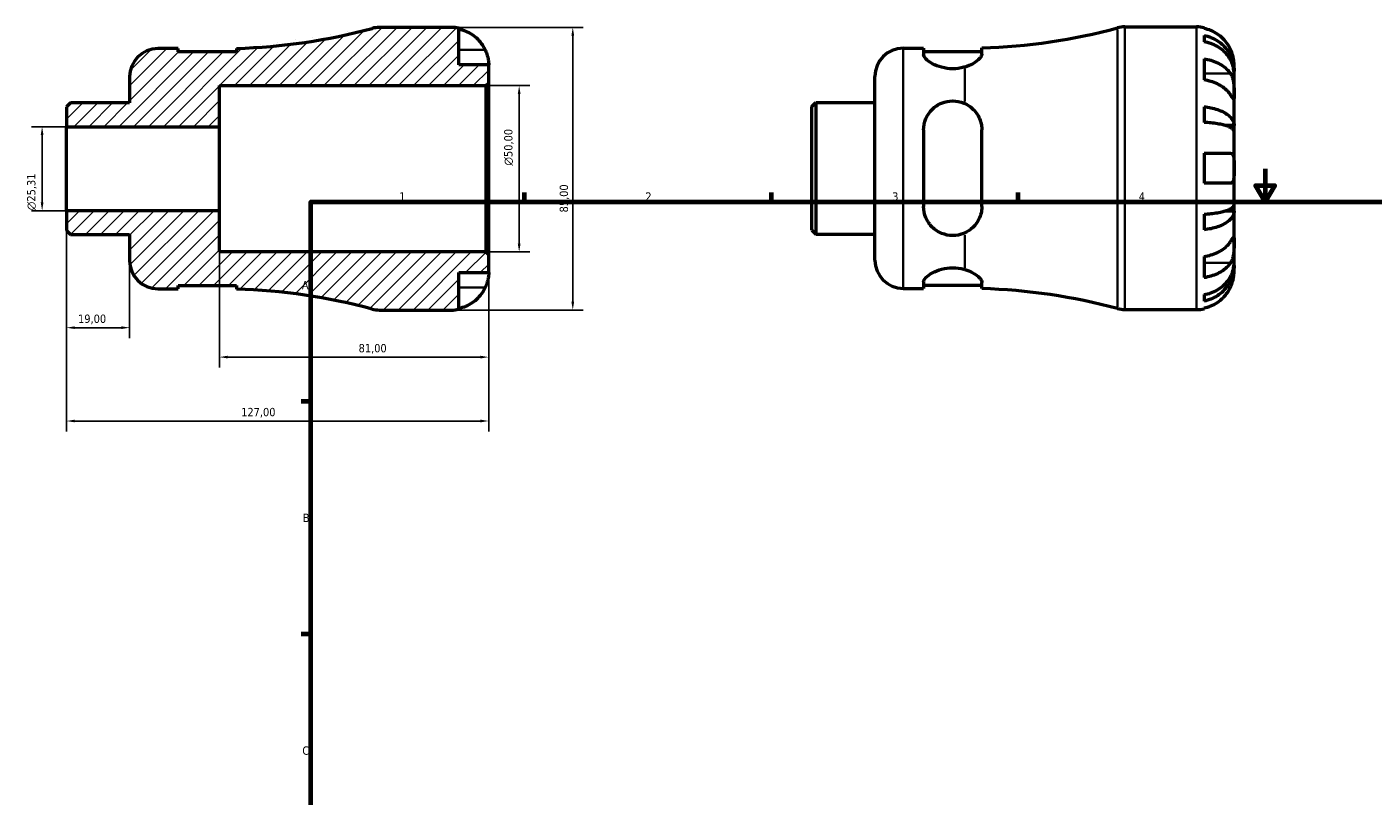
# Model space of a CAD drawing. Header units: millimetres. Extents: x -75 to 675, y 0 to 533.
# Tile 2 of 3: x -75 to 329, y 231 to 463. Entities that reach past the tile are written whole.
import ezdxf

# ---------------------------------------------------------------- set-up
doc = ezdxf.new("R2010")
doc.units = ezdxf.units.MM
for name, color, linetype, lineweight in [('Border (ISO)', 7, 'Continuous', 70), ('Dimension (ISO)', 7, 'Continuous', 25), ('Hatch (ISO)', 7, 'Continuous', 18), ('Visible (ISO)', 7, 'Continuous', 50), ('Visible Narrow (ISO)', 7, 'Continuous', 35)]:
    doc.layers.add(name, color=color, linetype=linetype, lineweight=lineweight)
doc.styles.add('Note Text (ISO)', font='tahoma.ttf')
doc.dimstyles.new('Default (ISO)', dxfattribs={"dimtxt": 2.5, "dimasz": 2.5, "dimexe": 3.175, "dimexo": 0, "dimgap": 0.762, "dimtad": 1, "dimrnd": 1e-08, "dimzin": 0, "dimtxsty": 'Note Text (ISO)', "dimcen": 0.09, "dimdle": 10, "dimclrd": 256, "dimclre": 256, "dimclrt": 232, "dimazin": 0, "dimtfac": 1.40208, "dimtmove": 0, "dimatfit": 3, "dimfxl": 1, "dimtolj": 1, "dimtzin": 0, "dimlwd": -1, "dimlwe": -1, "dimarcsym": 0})

# ---------------------------------------------------------------- blocks, each defined once
blk = doc.blocks.new('Borders Default Border')
at = {"layer": 'Border (ISO)'}
for p, q in [((74.25, 410), (74.25, 412.9)), ((148.5, 410), (148.5, 412.9)), ((222.75, 410), (222.75, 412.9)), ((10, 350), (7.1, 350)), ((10, 280), (7.1, 280))]:
    blk.add_line(p, q, dxfattribs=at)
at = {"layer": 'Border (ISO)', "flags": 128}
for points in [[(297, 420), (297, 410), (294.11, 415), (299.89, 415), (297, 410)], [(10, 10), (10, 410), (584, 410), (584, 10), (10, 10)]]:
    blk.add_lwpolyline(points, dxfattribs=at)
at = {"layer": 'Border (ISO)', "color": 232, "true_color": 0xca0064, "char_height": 2.5, "attachment_point": 7, "style": 'Note Text (ISO)'}
for s, insert in [('1', (36.56, 410.4)), ('2', (110.62, 410.4)), ('3', (184.85, 410.35)), ('4', (259, 410.4)), ('A', (7.29, 383.75)), ('B', (7.59, 313.75)), ('C', (7.43, 243.71))]:
    blk.add_mtext(s, dxfattribs=dict(at, insert=insert))
blk = doc.blocks.new('*D7')
at = {"layer": 'Defpoints', "color": 0, "transparency": 16777216}
for p in [(52.25, 462.5), (52.25, 377.5), (88.78, 377.5)]:
    blk.add_point(p, dxfattribs=at)
at = {"layer": 'Dimension (ISO)', "transparency": 16777216}
for p, q in [((52.25, 462.5), (91.95, 462.5)), ((88.78, 460), (88.78, 380)), ((52.25, 377.5), (91.95, 377.5))]:
    blk.add_line(p, q, dxfattribs=at)
for points in [[(88.36, 460), (89.19, 460), (88.78, 462.5)], [(88.36, 380), (89.19, 380), (88.78, 377.5)]]:
    blk.add_solid(points, dxfattribs=at)
at = {"layer": 'Dimension (ISO)', "color": 232, "true_color": 0xca0064, "transparency": 16777216, "insert": (84.84, 406.86), "char_height": 2.5, "attachment_point": 1, "rotation": 90, "style": 'Note Text (ISO)'}
blk.add_mtext('\\A1;85,00', dxfattribs=at)
blk = doc.blocks.new('*D8')
at = {"layer": 'Defpoints', "color": 0, "transparency": 16777216}
for p in [(62.65, 445), (72.65, 445), (62.65, 395)]:
    blk.add_point(p, dxfattribs=at)
at = {"layer": 'Dimension (ISO)', "transparency": 16777216}
for p, q in [((62.65, 445), (75.82, 445)), ((72.65, 397.5), (72.65, 442.5)), ((62.65, 395), (75.82, 395))]:
    blk.add_line(p, q, dxfattribs=at)
for points in [[(72.23, 442.5), (73.07, 442.5), (72.65, 445)], [(72.23, 397.5), (73.07, 397.5), (72.65, 395)]]:
    blk.add_solid(points, dxfattribs=at)
at = {"layer": 'Dimension (ISO)', "color": 232, "true_color": 0xca0064, "transparency": 16777216, "insert": (68.13, 420.94), "char_height": 2.5, "attachment_point": 1, "rotation": 90, "style": 'Note Text (ISO)'}
blk.add_mtext('\\A1;\\fAIGDT|b0|i0;\\H2.5000;\\ln\\fTahoma|b0|i0;\\H2.5000;50,00', dxfattribs=at)
blk = doc.blocks.new('*D9')
at = {"layer": 'Defpoints', "color": 0, "transparency": 16777216}
for p in [(-63.5, 432.65), (-70.83, 407.35), (-63.5, 407.35)]:
    blk.add_point(p, dxfattribs=at)
at = {"layer": 'Dimension (ISO)', "transparency": 16777216}
for p, q in [((-63.5, 432.65), (-74.01, 432.65)), ((-70.83, 430.15), (-70.83, 409.85)), ((-63.5, 407.35), (-74.01, 407.35))]:
    blk.add_line(p, q, dxfattribs=at)
for points in [[(-71.25, 430.15), (-70.42, 430.15), (-70.83, 432.65)], [(-71.25, 409.85), (-70.42, 409.85), (-70.83, 407.35)]]:
    blk.add_solid(points, dxfattribs=at)
at = {"layer": 'Dimension (ISO)', "color": 232, "true_color": 0xca0064, "transparency": 16777216, "insert": (-75.36, 407.52), "char_height": 2.5, "attachment_point": 1, "rotation": 90, "style": 'Note Text (ISO)'}
blk.add_mtext('\\A1;\\fAIGDT|b0|i0;\\H2.5000;\\ln\\fTahoma|b0|i0;\\H2.5000;25,31', dxfattribs=at)
blk = doc.blocks.new('*D10')
at = {"layer": 'Defpoints', "color": 0, "transparency": 16777216}
for p in [(-63.5, 407.35), (-44.5, 392.38), (-63.5, 372.2)]:
    blk.add_point(p, dxfattribs=at)
at = {"layer": 'Dimension (ISO)', "transparency": 16777216}
for p, q in [((-63.5, 407.35), (-63.5, 369.03)), ((-44.5, 392.38), (-44.5, 369.03)), ((-47, 372.2), (-61, 372.2))]:
    blk.add_line(p, q, dxfattribs=at)
for points in [[(-61, 372.62), (-61, 371.79), (-63.5, 372.2)], [(-47, 372.62), (-47, 371.79), (-44.5, 372.2)]]:
    blk.add_solid(points, dxfattribs=at)
at = {"layer": 'Dimension (ISO)', "color": 232, "true_color": 0xca0064, "transparency": 16777216, "insert": (-60.02, 376.14), "char_height": 2.5, "attachment_point": 1, "style": 'Note Text (ISO)'}
blk.add_mtext('\\A1;19,00', dxfattribs=at)
blk = doc.blocks.new('*D11')
at = {"layer": 'Defpoints', "color": 0, "transparency": 16777216}
for p in [(-17.5, 407.35), (63.5, 394.15), (63.5, 363.35)]:
    blk.add_point(p, dxfattribs=at)
at = {"layer": 'Dimension (ISO)', "transparency": 16777216}
for p, q in [((-17.5, 407.35), (-17.5, 360.18)), ((63.5, 394.15), (63.5, 360.18)), ((-15, 363.35), (61, 363.35))]:
    blk.add_line(p, q, dxfattribs=at)
for points in [[(-15, 363.77), (-15, 362.94), (-17.5, 363.35)], [(61, 363.77), (61, 362.94), (63.5, 363.35)]]:
    blk.add_solid(points, dxfattribs=at)
at = {"layer": 'Dimension (ISO)', "color": 232, "true_color": 0xca0064, "transparency": 16777216, "insert": (24.36, 367.29), "char_height": 2.5, "attachment_point": 1, "style": 'Note Text (ISO)'}
blk.add_mtext('\\A1;81,00', dxfattribs=at)
blk = doc.blocks.new('*D12')
at = {"layer": 'Defpoints', "color": 0, "transparency": 16777216}
for p in [(-63.5, 407.35), (63.5, 394.15), (-63.5, 344.13)]:
    blk.add_point(p, dxfattribs=at)
at = {"layer": 'Dimension (ISO)', "transparency": 16777216}
for p, q in [((-63.5, 407.35), (-63.5, 340.96)), ((63.5, 394.15), (63.5, 340.96)), ((61, 344.13), (-61, 344.13))]:
    blk.add_line(p, q, dxfattribs=at)
for points in [[(-61, 344.55), (-61, 343.72), (-63.5, 344.13)], [(61, 344.55), (61, 343.72), (63.5, 344.13)]]:
    blk.add_solid(points, dxfattribs=at)
at = {"layer": 'Dimension (ISO)', "color": 232, "true_color": 0xca0064, "transparency": 16777216, "insert": (-10.96, 348.07), "char_height": 2.5, "attachment_point": 1, "style": 'Note Text (ISO)'}
blk.add_mtext('\\A1;127,00', dxfattribs=at)

msp = doc.modelspace()

# ---------------------------------------------------------------- hatches: boundary and pattern name
at = {"layer": 'Hatch (ISO)'}
h = msp.add_hatch(dxfattribs=at)
h.set_pattern_fill('ANSI31', color=256, scale=25.4, style=0)
h.set_pattern_definition([(45, (0, 0), (-2.245064, 2.245064), [])])
edge = h.paths.add_edge_path()
edge.add_line((-63.501, 401.392), (-62.314, 400.204))
edge.add_line((-62.314, 400.204), (-44.501, 400.204))
edge.add_line((-44.501, 400.204), (-44.501, 392.375))
edge.add_ellipse((-36.001, 392.375), major_axis=(-8.5, 0), ratio=1, start_angle=0, end_angle=90)
edge.add_line((-36.001, 383.875), (-29.876, 383.875))
edge.add_line((-29.876, 383.875), (-29.876, 384.875))
edge.add_line((-29.876, 384.875), (-12.376, 384.875))
edge.add_line((-12.376, 384.875), (-12.376, 383.8))
edge.add_ellipse((-17.501, 207.58), major_axis=(5.125, 176.22), ratio=1, start_angle=346.57239, end_angle=360, ccw=False)
edge.add_ellipse((30.618, 386), major_axis=(-2.213, -8.207), ratio=1, start_angle=0, end_angle=15.09347)
edge.add_line((30.618, 377.5), (52.249, 377.5))
edge.add_ellipse((52.249, 388.75), major_axis=(0, -11.25), ratio=1, start_angle=0, end_angle=11.53696)
edge.add_line((54.499, 377.727), (54.499, 388.75))
edge.add_line((54.499, 388.75), (63.499, 388.75))
edge.add_line((63.499, 388.75), (63.499, 394.15))
edge.add_line((63.499, 394.15), (62.649, 395))
edge.add_line((62.649, 395), (-17.501, 395))
edge.add_line((-17.501, 395), (-17.501, 407.347))
edge.add_line((-17.501, 407.347), (-63.501, 407.347))
edge.add_line((-63.501, 407.347), (-63.501, 401.392))
edge = h.paths.add_edge_path()
edge.add_line((-62.314, 439.796), (-63.501, 438.608))
edge.add_line((-63.501, 438.608), (-63.501, 432.653))
edge.add_line((-63.501, 432.653), (-17.501, 432.653))
edge.add_line((-17.501, 432.653), (-17.501, 445))
edge.add_line((-17.501, 445), (62.649, 445))
edge.add_line((62.649, 445), (63.499, 445.85))
edge.add_line((63.499, 445.85), (63.499, 451.25))
edge.add_line((63.499, 451.25), (54.499, 451.25))
edge.add_line((54.499, 451.25), (54.499, 462.273))
edge.add_ellipse((52.249, 451.25), major_axis=(2.25, 11.023), ratio=1, start_angle=0, end_angle=11.53696)
edge.add_line((52.249, 462.5), (30.618, 462.5))
edge.add_ellipse((30.618, 454), major_axis=(0, 8.5), ratio=1, start_angle=0, end_angle=15.09347)
edge.add_ellipse((-17.501, 632.42), major_axis=(45.906, -170.213), ratio=1, start_angle=346.57239, end_angle=360, ccw=False)
edge.add_line((-12.376, 456.2), (-12.376, 455.125))
edge.add_line((-12.376, 455.125), (-29.876, 455.125))
edge.add_line((-29.876, 455.125), (-29.876, 456.125))
edge.add_line((-29.876, 456.125), (-36.001, 456.125))
edge.add_ellipse((-36.001, 447.625), major_axis=(0, 8.5), ratio=1, start_angle=0, end_angle=90)
edge.add_line((-44.501, 447.625), (-44.501, 439.796))
edge.add_line((-44.501, 439.796), (-62.314, 439.796))

# ---------------------------------------------------------------- linework, layer by layer
at = {"layer": 'Visible (ISO)'}
for p, q in [((52.249, 462.5), (30.618, 462.5)), ((54.499, 451.25), (54.499, 462.273)), ((254.795, 462.655), (276.425, 462.655)), ((278.675, 462.428), (278.675, 462.187)), ((278.675, 460.111), (278.675, 458.167)), ((-29.876, 456.125), (-36.001, 456.125)), ((-29.876, 455.125), (-29.876, 456.125)), ((-12.376, 455.125), (-29.876, 455.125)), ((-12.376, 456.2), (-12.376, 455.125)), ((188.175, 456.28), (194.3, 456.28)), ((194.3, 456.28), (194.3, 454.401)), ((194.3, 455.28), (211.8, 455.28)), ((211.8, 454.479), (211.8, 456.354)), ((63.499, 451.25), (54.499, 451.25)), ((63.499, 445.85), (63.499, 451.25)), ((278.675, 453.058), (278.675, 446.694)), ((287.675, 449.394), (287.675, 451.405)), ((-44.501, 447.625), (-44.501, 439.796)), ((62.649, 445), (63.499, 445.85)), ((63.499, 394.15), (63.499, 445.85)), ((179.675, 392.53), (179.675, 447.78)), ((287.675, 449.394), (287.64, 449.394)), ((287.675, 448.629), (287.675, 449.394)), ((287.675, 442.252), (287.675, 448.629)), ((-17.501, 432.653), (-17.501, 445)), ((-17.501, 445), (62.649, 445)), ((62.649, 445), (62.649, 395)), ((287.675, 433.032), (287.675, 442.252)), ((-62.314, 439.796), (-63.501, 438.608)), ((-63.501, 438.608), (-63.501, 432.653)), ((-44.501, 439.796), (-62.314, 439.796)), ((160.675, 438.763), (161.863, 439.951)), ((160.675, 401.547), (160.675, 438.763)), ((161.863, 439.951), (179.675, 439.951)), ((161.863, 439.951), (161.863, 400.359)), ((278.675, 438.65), (278.675, 433.955)), ((-63.501, 432.653), (-17.501, 432.653)), ((-63.501, 407.347), (-63.501, 432.653)), ((-17.501, 407.347), (-17.501, 432.653)), ((194.3, 431.655), (194.3, 408.655)), ((211.8, 408.655), (211.8, 431.655)), ((287.675, 433.032), (284.946, 433.032)), ((287.675, 431.184), (287.675, 433.032)), ((287.675, 420.155), (287.675, 431.184)), ((278.675, 424.655), (278.675, 415.655)), ((287.675, 409.126), (287.675, 420.155)), ((287.675, 407.278), (287.675, 409.126)), ((-17.501, 407.347), (-63.501, 407.347)), ((-63.501, 407.347), (-63.501, 401.392)), ((-17.501, 395), (-17.501, 407.347)), ((278.675, 406.354), (278.675, 401.66)), ((287.675, 407.278), (284.946, 407.278)), ((287.675, 398.058), (287.675, 407.278)), ((-63.501, 401.392), (-62.314, 400.204)), ((160.675, 401.547), (161.863, 400.359)), ((-62.314, 400.204), (-44.501, 400.204)), ((-44.501, 400.204), (-44.501, 392.375)), ((161.863, 400.359), (179.675, 400.359)), ((287.675, 391.681), (287.675, 398.058)), ((62.649, 395), (-17.501, 395)), ((63.499, 394.15), (62.649, 395)), ((63.499, 388.75), (63.499, 394.15)), ((278.675, 393.615), (278.675, 387.251)), ((54.499, 377.727), (54.499, 388.75)), ((54.499, 388.75), (63.499, 388.75)), ((287.675, 390.916), (287.64, 390.916)), ((287.675, 390.916), (287.675, 391.681)), ((287.675, 388.905), (287.675, 390.916)), ((-29.876, 383.875), (-29.876, 384.875)), ((-29.876, 384.875), (-12.376, 384.875)), ((-12.376, 384.875), (-12.376, 383.8)), ((194.3, 385.909), (194.3, 384.03)), ((194.3, 385.03), (211.8, 385.03)), ((211.8, 383.955), (211.8, 385.831)), ((-36.001, 383.875), (-29.876, 383.875)), ((188.175, 384.03), (194.3, 384.03)), ((278.675, 382.143), (278.675, 380.198)), ((30.618, 377.5), (52.249, 377.5)), ((254.795, 377.655), (276.425, 377.655)), ((278.675, 378.122), (278.675, 377.882))]:
    msp.add_line(p, q, dxfattribs=at)
for centre, radius, start, end in [((-17.501, 632.42), 176.295, 271.66586, 285.09347), ((30.618, 454), 8.5, 90, 105.09347), ((52.249, 451.25), 11.25, 78.46304, 90), ((206.675, 632.575), 176.295, 271.66586, 285.09347), ((254.795, 454.155), 8.5, 90, 105.09347), ((276.425, 451.405), 11.25, 78.46304, 90), ((-36.001, 447.625), 8.5, 90, 180), ((188.175, 447.78), 8.5, 90, 180), ((-36.001, 392.375), 8.5, 180, 270), ((188.175, 392.53), 8.5, 180, 270), ((-17.501, 207.58), 176.295, 74.90653, 88.33414), ((206.675, 207.735), 176.295, 74.90653, 88.33414), ((30.618, 386), 8.5, 254.90653, 270), ((52.249, 388.75), 11.25, 270, 281.53696), ((254.795, 386.155), 8.5, 254.90653, 270), ((276.425, 388.905), 11.25, 270, 281.53696)]:
    msp.add_arc(centre, radius, start, end, dxfattribs=at)
for points, knots in [([(54.499, 462.033), (55.218, 461.885), (55.921, 461.663), (57.185, 461.138), (57.859, 460.783), (59.117, 459.939), (59.701, 459.45), (60.684, 458.463), (61.173, 457.875), (61.916, 456.759), (62.199, 456.25), (62.432, 455.75)], [0.21343841, 0.21343841, 0.21343841, 0.21343841, 0.41559978, 0.41559978, 0.62400044, 0.62400044, 0.8324011, 0.8324011, 1.04178819, 1.04178819, 1.20124236, 1.20124236, 1.20124236, 1.20124236]), ([(286.608, 455.905), (286.375, 456.405), (286.092, 456.913), (285.35, 458.03), (284.861, 458.618), (283.878, 459.605), (283.294, 460.094), (282.036, 460.938), (281.361, 461.292), (280.098, 461.818), (279.395, 462.04), (278.675, 462.187)], [5.50227189, 5.50227189, 5.50227189, 5.50227189, 5.66172607, 5.66172607, 5.87111315, 5.87111315, 6.07951382, 6.07951382, 6.28791448, 6.28791448, 6.49007585, 6.49007585, 6.49007585, 6.49007585]), ([(278.675, 460.111), (279.396, 459.968), (280.101, 459.753), (281.366, 459.245), (282.04, 458.902), (283.299, 458.087), (283.883, 457.614), (284.865, 456.661), (285.354, 456.092), (286.196, 454.869), (286.55, 454.214), (287.082, 452.966), (287.31, 452.257), (287.606, 450.81), (287.675, 450.071), (287.675, 449.394)], [0.2134337, 0.2134337, 0.2134337, 0.2134337, 0.41601, 0.41601, 0.6243485, 0.6243485, 0.832687, 0.832687, 1.0415719, 1.0415719, 1.2504568, 1.2504568, 1.4601279, 1.4601279, 1.6697991, 1.6697991, 1.6697991, 1.6697991]), ([(287.675, 448.629), (287.675, 449.231), (287.606, 449.889), (287.31, 451.177), (287.082, 451.807), (286.55, 452.918), (286.196, 453.501), (285.354, 454.59), (284.865, 455.096), (283.883, 455.944), (283.299, 456.365), (282.04, 457.091), (281.366, 457.396), (280.101, 457.848), (279.396, 458.04), (278.675, 458.167)], [5.0161165, 5.0161165, 5.0161165, 5.0161165, 5.2257877, 5.2257877, 5.4354588, 5.4354588, 5.6443437, 5.6443437, 5.8532286, 5.8532286, 6.0615671, 6.0615671, 6.2699056, 6.2699056, 6.472482, 6.472482, 6.472482, 6.472482]), ([(62.432, 455.75), (62.504, 455.595), (62.573, 455.439), (62.748, 455.018), (62.848, 454.755), (63.034, 454.203), (63.118, 453.919), (63.292, 453.232), (63.362, 452.853), (63.463, 452.129), (63.483, 451.815), (63.501, 451.368), (63.499, 451.25), (63.499, 451.25)], [-0.71968867, -0.71968867, -0.71968867, -0.71968867, -0.66913349, -0.66913349, -0.58448293, -0.58448293, -0.49008499, -0.49008499, -0.34765985, -0.34765985, -0.17827673, -0.17827673, 0, 0, 0, 0]), ([(206.675, 450.588), (206.576, 450.559), (206.475, 450.531), (205.321, 450.225), (204.159, 450.071), (203.05, 450.071), (201.941, 450.071), (200.779, 450.225), (198.674, 450.783), (197.729, 451.181), (196.172, 452.029), (195.475, 452.547), (194.538, 453.541), (194.3, 454.015), (194.3, 454.401)], [-0.3647938, -0.3647938, -0.3647938, -0.3647938, -0.3327014, -0.3327014, 0, 0, 0, 0.3327014, 0.3327014, 0.6654027, 0.6654027, 1.0288143, 1.0288143, 1.3922259, 1.3922259, 1.3922259, 1.3922259]), ([(211.8, 454.479), (211.8, 454.397), (211.79, 454.312), (211.748, 454.13), (211.714, 454.032), (211.553, 453.674), (211.363, 453.4), (210.638, 452.606), (209.949, 452.068), (208.385, 451.2), (207.577, 450.851), (206.675, 450.588)], [-1.0718094, -1.0718094, -1.0718094, -1.0718094, -0.9947071, -0.9947071, -0.9109853, -0.9109853, -0.6966671, -0.6966671, -0.3076292, -0.3076292, -0.0000672, -0.0000672, -0.0000672, -0.0000672]), ([(287.675, 451.405), (287.675, 451.405), (287.676, 451.459), (287.671, 451.681), (287.666, 451.86), (287.624, 452.404), (287.577, 452.803), (287.424, 453.57), (287.345, 453.896), (287.167, 454.495), (287.078, 454.76), (286.872, 455.307), (286.755, 455.586), (286.621, 455.876), (286.615, 455.891), (286.608, 455.905)], [-3.12621297, -3.12621297, -3.12621297, -3.12621297, -3.00592131, -3.00592131, -2.87295675, -2.87295675, -2.69789372, -2.69789372, -2.58338701, -2.58338701, -2.49547573, -2.49547573, -2.40310236, -2.40310236, -2.39831682, -2.39831682, -2.39831682, -2.39831682]), ([(278.675, 453.058), (279.395, 452.954), (280.098, 452.797), (281.361, 452.426), (282.036, 452.175), (283.294, 451.578), (283.878, 451.232), (284.861, 450.535), (285.35, 450.118), (286.092, 449.329), (286.375, 448.97), (286.608, 448.616)], [0.21343841, 0.21343841, 0.21343841, 0.21343841, 0.41559978, 0.41559978, 0.62400044, 0.62400044, 0.8324011, 0.8324011, 1.04178819, 1.04178819, 1.20124236, 1.20124236, 1.20124236, 1.20124236]), ([(286.608, 442.252), (286.375, 442.606), (286.092, 442.965), (285.35, 443.754), (284.861, 444.171), (283.878, 444.868), (283.294, 445.214), (282.036, 445.811), (281.361, 446.062), (280.098, 446.433), (279.395, 446.59), (278.675, 446.694)], [5.50227189, 5.50227189, 5.50227189, 5.50227189, 5.66172607, 5.66172607, 5.87111315, 5.87111315, 6.07951382, 6.07951382, 6.28791448, 6.28791448, 6.49007585, 6.49007585, 6.49007585, 6.49007585]), ([(286.608, 448.616), (286.667, 448.527), (286.724, 448.433), (286.9, 448.116), (287.01, 447.876), (287.209, 447.342), (287.296, 447.048), (287.47, 446.301), (287.539, 445.841), (287.639, 444.809), (287.66, 444.248), (287.677, 443.173), (287.675, 442.673), (287.675, 442.252)], [-0.72474413, -0.72474413, -0.72474413, -0.72474413, -0.68292689, -0.68292689, -0.58946764, -0.58946764, -0.49014387, -0.49014387, -0.34933517, -0.34933517, -0.17856496, -0.17856496, 0, 0, 0, 0]), ([(287.675, 442.252), (287.675, 442.011), (287.675, 441.798), (287.673, 441.424), (287.671, 441.27), (287.649, 441.004), (287.625, 440.93), (287.525, 440.938), (287.452, 441.014), (287.274, 441.253), (287.186, 441.381), (286.982, 441.684), (286.869, 441.855), (286.7, 442.112), (286.655, 442.181), (286.608, 442.252)], [0, 0, 0, 0, 0.10230486, 0.10230486, 0.2116531, 0.2116531, 0.35868741, 0.35868741, 0.49861539, 0.49861539, 0.59613895, 0.59613895, 0.69034298, 0.69034298, 0.72355027, 0.72355027, 0.72355027, 0.72355027]), ([(194.3, 431.655), (194.3, 432.803), (194.538, 434.005), (195.475, 436.193), (196.172, 437.18), (197.729, 438.678), (198.674, 439.317), (200.779, 440.181), (201.941, 440.405), (204.159, 440.405), (205.321, 440.181), (206.475, 439.708), (206.576, 439.664), (206.675, 439.619)], [1.3366091, 1.3366091, 1.3366091, 1.3366091, 1.7000206, 1.7000206, 2.0634322, 2.0634322, 2.3961336, 2.3961336, 2.728835, 2.728835, 3.0615363, 3.0615363, 3.0936287, 3.0936287, 3.0936287, 3.0936287]), ([(206.675, 439.619), (207.503, 439.242), (208.252, 438.745), (209.843, 437.313), (210.584, 436.279), (211.354, 434.497), (211.554, 433.831), (211.757, 432.656), (211.8, 432.158), (211.8, 431.655)], [-1.0762119, -1.0762119, -1.0762119, -1.0762119, -0.7925597, -0.7925597, -0.3834557, -0.3834557, -0.159096, -0.159096, 0, 0, 0, 0]), ([(278.675, 438.65), (279.396, 438.575), (280.101, 438.462), (281.366, 438.196), (282.04, 438.016), (283.299, 437.588), (283.883, 437.341), (284.865, 436.841), (285.354, 436.543), (286.196, 435.902), (286.55, 435.558), (287.082, 434.904), (287.31, 434.533), (287.606, 433.774), (287.675, 433.386), (287.675, 433.032)], [0.2134337, 0.2134337, 0.2134337, 0.2134337, 0.41601, 0.41601, 0.6243485, 0.6243485, 0.832687, 0.832687, 1.0415719, 1.0415719, 1.2504568, 1.2504568, 1.4601279, 1.4601279, 1.6697991, 1.6697991, 1.6697991, 1.6697991]), ([(287.675, 431.184), (287.675, 431.359), (287.606, 431.55), (287.31, 431.924), (287.082, 432.107), (286.55, 432.43), (286.196, 432.6), (285.354, 432.916), (284.865, 433.063), (283.883, 433.31), (283.299, 433.432), (282.04, 433.643), (281.366, 433.731), (280.101, 433.863), (279.396, 433.919), (278.675, 433.955)], [5.0161165, 5.0161165, 5.0161165, 5.0161165, 5.2257877, 5.2257877, 5.4354588, 5.4354588, 5.6443437, 5.6443437, 5.8532286, 5.8532286, 6.0615671, 6.0615671, 6.2699056, 6.2699056, 6.472482, 6.472482, 6.472482, 6.472482]), ([(278.675, 424.655), (279.395, 424.655), (280.098, 424.655), (281.361, 424.655), (282.036, 424.655), (283.294, 424.655), (283.878, 424.655), (284.861, 424.655), (285.35, 424.655), (286.092, 424.655), (286.375, 424.655), (286.608, 424.655)], [0.21343841, 0.21343841, 0.21343841, 0.21343841, 0.41559978, 0.41559978, 0.62400044, 0.62400044, 0.8324011, 0.8324011, 1.04178819, 1.04178819, 1.20124236, 1.20124236, 1.20124236, 1.20124236]), ([(286.608, 424.655), (286.68, 424.655), (286.749, 424.647), (286.925, 424.603), (287.024, 424.552), (287.211, 424.392), (287.294, 424.277), (287.468, 423.914), (287.539, 423.631), (287.64, 422.885), (287.66, 422.409), (287.677, 421.338), (287.675, 420.749), (287.675, 420.155)], [-0.71968867, -0.71968867, -0.71968867, -0.71968867, -0.66913349, -0.66913349, -0.58448293, -0.58448293, -0.49008499, -0.49008499, -0.34765985, -0.34765985, -0.17827673, -0.17827673, 0, 0, 0, 0]), ([(287.675, 420.155), (287.675, 419.754), (287.676, 419.355), (287.671, 418.541), (287.666, 418.134), (287.624, 417.269), (287.577, 416.845), (287.424, 416.29), (287.345, 416.112), (287.167, 415.872), (287.078, 415.795), (286.872, 415.686), (286.755, 415.658), (286.621, 415.655), (286.615, 415.655), (286.608, 415.655)], [-3.12621297, -3.12621297, -3.12621297, -3.12621297, -3.00592131, -3.00592131, -2.87295675, -2.87295675, -2.69789372, -2.69789372, -2.58338701, -2.58338701, -2.49547573, -2.49547573, -2.40310236, -2.40310236, -2.39831682, -2.39831682, -2.39831682, -2.39831682]), ([(286.608, 415.655), (286.375, 415.655), (286.092, 415.655), (285.35, 415.655), (284.861, 415.655), (283.878, 415.655), (283.294, 415.655), (282.036, 415.655), (281.361, 415.655), (280.098, 415.655), (279.395, 415.655), (278.675, 415.655)], [5.50227189, 5.50227189, 5.50227189, 5.50227189, 5.66172607, 5.66172607, 5.87111315, 5.87111315, 6.07951382, 6.07951382, 6.28791448, 6.28791448, 6.49007585, 6.49007585, 6.49007585, 6.49007585]), ([(278.675, 406.354), (279.396, 406.391), (280.101, 406.447), (281.366, 406.578), (282.04, 406.667), (283.299, 406.878), (283.883, 407), (284.865, 407.247), (285.354, 407.394), (286.196, 407.71), (286.55, 407.88), (287.082, 408.202), (287.31, 408.386), (287.606, 408.76), (287.675, 408.951), (287.675, 409.126)], [0.2134337, 0.2134337, 0.2134337, 0.2134337, 0.41601, 0.41601, 0.6243485, 0.6243485, 0.832687, 0.832687, 1.0415719, 1.0415719, 1.2504568, 1.2504568, 1.4601279, 1.4601279, 1.6697991, 1.6697991, 1.6697991, 1.6697991]), ([(206.675, 400.691), (206.576, 400.646), (206.475, 400.602), (205.321, 400.129), (204.159, 399.905), (203.05, 399.905), (201.941, 399.905), (200.779, 400.129), (198.674, 400.993), (197.729, 401.632), (196.172, 403.129), (195.475, 404.117), (194.538, 406.305), (194.3, 407.507), (194.3, 408.655)], [-0.3647938, -0.3647938, -0.3647938, -0.3647938, -0.3327014, -0.3327014, 0, 0, 0, 0.3327014, 0.3327014, 0.6654027, 0.6654027, 1.0288143, 1.0288143, 1.3922259, 1.3922259, 1.3922259, 1.3922259]), ([(211.8, 408.655), (211.8, 408.41), (211.79, 408.167), (211.748, 407.662), (211.714, 407.402), (211.553, 406.485), (211.363, 405.846), (210.638, 404.136), (209.949, 403.139), (208.385, 401.654), (207.577, 401.102), (206.675, 400.691)], [-1.0718094, -1.0718094, -1.0718094, -1.0718094, -0.9947071, -0.9947071, -0.9109853, -0.9109853, -0.6966671, -0.6966671, -0.3076292, -0.3076292, -0.0000672, -0.0000672, -0.0000672, -0.0000672]), ([(287.675, 407.278), (287.675, 406.924), (287.606, 406.536), (287.31, 405.777), (287.082, 405.406), (286.55, 404.751), (286.196, 404.408), (285.354, 403.767), (284.865, 403.469), (283.883, 402.969), (283.299, 402.721), (282.04, 402.294), (281.366, 402.114), (280.101, 401.848), (279.396, 401.735), (278.675, 401.66)], [5.0161165, 5.0161165, 5.0161165, 5.0161165, 5.2257877, 5.2257877, 5.4354588, 5.4354588, 5.6443437, 5.6443437, 5.8532286, 5.8532286, 6.0615671, 6.0615671, 6.2699056, 6.2699056, 6.472482, 6.472482, 6.472482, 6.472482]), ([(278.675, 393.615), (279.395, 393.72), (280.098, 393.877), (281.361, 394.248), (282.036, 394.499), (283.294, 395.096), (283.878, 395.442), (284.861, 396.139), (285.35, 396.555), (286.092, 397.345), (286.375, 397.704), (286.608, 398.058)], [0.21343841, 0.21343841, 0.21343841, 0.21343841, 0.41559978, 0.41559978, 0.62400044, 0.62400044, 0.8324011, 0.8324011, 1.04178819, 1.04178819, 1.20124236, 1.20124236, 1.20124236, 1.20124236]), ([(286.608, 398.058), (286.667, 398.147), (286.724, 398.233), (286.9, 398.501), (287.01, 398.667), (287.209, 398.963), (287.296, 399.089), (287.47, 399.315), (287.539, 399.382), (287.639, 399.368), (287.66, 399.254), (287.677, 398.812), (287.675, 398.479), (287.675, 398.058)], [-0.72474413, -0.72474413, -0.72474413, -0.72474413, -0.68292689, -0.68292689, -0.58946764, -0.58946764, -0.49014387, -0.49014387, -0.34933517, -0.34933517, -0.17856496, -0.17856496, 0, 0, 0, 0]), ([(287.675, 398.058), (287.675, 397.817), (287.675, 397.549), (287.673, 396.951), (287.671, 396.619), (287.649, 395.808), (287.625, 395.322), (287.525, 394.371), (287.452, 393.915), (287.274, 393.182), (287.186, 392.896), (286.982, 392.371), (286.869, 392.132), (286.7, 391.839), (286.655, 391.765), (286.608, 391.694)], [0, 0, 0, 0, 0.10230486, 0.10230486, 0.2116531, 0.2116531, 0.35868741, 0.35868741, 0.49861539, 0.49861539, 0.59613895, 0.59613895, 0.69034298, 0.69034298, 0.72355027, 0.72355027, 0.72355027, 0.72355027]), ([(63.499, 388.75), (63.499, 388.75), (63.499, 388.696), (63.495, 388.474), (63.49, 388.295), (63.448, 387.751), (63.401, 387.352), (63.247, 386.585), (63.168, 386.259), (62.99, 385.66), (62.901, 385.395), (62.696, 384.848), (62.579, 384.569), (62.445, 384.279), (62.438, 384.264), (62.432, 384.25)], [-3.12621297, -3.12621297, -3.12621297, -3.12621297, -3.00592131, -3.00592131, -2.87295675, -2.87295675, -2.69789372, -2.69789372, -2.58338701, -2.58338701, -2.49547573, -2.49547573, -2.40310236, -2.40310236, -2.39831682, -2.39831682, -2.39831682, -2.39831682]), ([(194.3, 385.909), (194.3, 386.295), (194.538, 386.769), (195.475, 387.763), (196.172, 388.281), (197.729, 389.129), (198.674, 389.527), (200.779, 390.085), (201.941, 390.239), (204.159, 390.239), (205.321, 390.085), (206.475, 389.779), (206.576, 389.751), (206.675, 389.722)], [1.3366091, 1.3366091, 1.3366091, 1.3366091, 1.7000206, 1.7000206, 2.0634322, 2.0634322, 2.3961336, 2.3961336, 2.728835, 2.728835, 3.0615363, 3.0615363, 3.0936287, 3.0936287, 3.0936287, 3.0936287]), ([(206.675, 389.722), (207.503, 389.481), (208.252, 389.166), (209.843, 388.32), (210.584, 387.755), (211.354, 386.924), (211.554, 386.638), (211.757, 386.18), (211.8, 385.999), (211.8, 385.831)], [-1.0762119, -1.0762119, -1.0762119, -1.0762119, -0.7925597, -0.7925597, -0.3834557, -0.3834557, -0.159096, -0.159096, 0, 0, 0, 0]), ([(286.608, 391.694), (286.375, 391.34), (286.092, 390.981), (285.35, 390.191), (284.861, 389.775), (283.878, 389.078), (283.294, 388.732), (282.036, 388.135), (281.361, 387.884), (280.098, 387.513), (279.395, 387.356), (278.675, 387.251)], [5.50227189, 5.50227189, 5.50227189, 5.50227189, 5.66172607, 5.66172607, 5.87111315, 5.87111315, 6.07951382, 6.07951382, 6.28791448, 6.28791448, 6.49007585, 6.49007585, 6.49007585, 6.49007585]), ([(278.675, 382.143), (279.396, 382.27), (280.101, 382.462), (281.366, 382.914), (282.04, 383.219), (283.299, 383.945), (283.883, 384.366), (284.865, 385.214), (285.354, 385.72), (286.196, 386.808), (286.55, 387.391), (287.082, 388.502), (287.31, 389.133), (287.606, 390.421), (287.675, 391.079), (287.675, 391.681)], [0.2134337, 0.2134337, 0.2134337, 0.2134337, 0.41601, 0.41601, 0.6243485, 0.6243485, 0.832687, 0.832687, 1.0415719, 1.0415719, 1.2504568, 1.2504568, 1.4601279, 1.4601279, 1.6697991, 1.6697991, 1.6697991, 1.6697991]), ([(287.675, 390.916), (287.675, 390.239), (287.606, 389.5), (287.31, 388.053), (287.082, 387.344), (286.55, 386.096), (286.196, 385.441), (285.354, 384.217), (284.865, 383.649), (283.883, 382.696), (283.299, 382.223), (282.04, 381.408), (281.366, 381.065), (280.101, 380.557), (279.396, 380.341), (278.675, 380.198)], [5.0161165, 5.0161165, 5.0161165, 5.0161165, 5.2257877, 5.2257877, 5.4354588, 5.4354588, 5.6443437, 5.6443437, 5.8532286, 5.8532286, 6.0615671, 6.0615671, 6.2699056, 6.2699056, 6.472482, 6.472482, 6.472482, 6.472482]), ([(286.608, 384.405), (286.68, 384.56), (286.749, 384.716), (286.925, 385.137), (287.024, 385.4), (287.211, 385.952), (287.294, 386.236), (287.468, 386.923), (287.539, 387.302), (287.64, 388.026), (287.66, 388.34), (287.677, 388.787), (287.675, 388.905), (287.675, 388.905)], [-0.71968867, -0.71968867, -0.71968867, -0.71968867, -0.66913349, -0.66913349, -0.58448293, -0.58448293, -0.49008499, -0.49008499, -0.34765985, -0.34765985, -0.17827673, -0.17827673, 0, 0, 0, 0]), ([(62.432, 384.25), (62.199, 383.75), (61.916, 383.241), (61.173, 382.125), (60.684, 381.537), (59.701, 380.55), (59.117, 380.061), (57.859, 379.217), (57.185, 378.862), (55.921, 378.337), (55.218, 378.115), (54.499, 377.967)], [5.50227189, 5.50227189, 5.50227189, 5.50227189, 5.66172607, 5.66172607, 5.87111315, 5.87111315, 6.07951382, 6.07951382, 6.28791448, 6.28791448, 6.49007585, 6.49007585, 6.49007585, 6.49007585]), ([(278.675, 378.122), (279.395, 378.27), (280.098, 378.492), (281.361, 379.017), (282.036, 379.372), (283.294, 380.216), (283.878, 380.705), (284.861, 381.691), (285.35, 382.28), (286.092, 383.396), (286.375, 383.905), (286.608, 384.405)], [0.21343841, 0.21343841, 0.21343841, 0.21343841, 0.41559978, 0.41559978, 0.62400044, 0.62400044, 0.8324011, 0.8324011, 1.04178819, 1.04178819, 1.20124236, 1.20124236, 1.20124236, 1.20124236])]:
    msp.add_open_spline(points, degree=3, knots=knots, dxfattribs=at)
at = {"layer": 'Visible Narrow (ISO)'}
for p, q in [((252.581, 378.468), (252.581, 461.842)), ((254.795, 462.132), (254.795, 378.178)), ((276.425, 378.178), (276.425, 462.132)), ((62.035, 455.75), (54.895, 455.75)), ((188.175, 455.835), (188.175, 384.475)), ((206.675, 440.273), (206.675, 450.16)), ((286.211, 448.616), (279.072, 448.616)), ((206.675, 390.15), (206.675, 400.037)), ((286.211, 391.694), (279.072, 391.694)), ((62.035, 384.25), (54.895, 384.25))]:
    msp.add_line(p, q, dxfattribs=at)

# ---------------------------------------------------------------- block references
msp.add_blockref('Borders Default Border', (0, 0))

# ---------------------------------------------------------------- dimensions: what is measured, and where the dimension line sits
at = {"layer": 'Dimension (ISO)'}
for base, p1, p2, angle, picture, middle in [((88.776, 377.5), (52.249, 462.5), (52.249, 377.5), 90, '*D7', (88.776, 411)), ((-63.501, 372.204), (-44.501, 392.375), (-63.501, 407.347), 180, '*D10', (-56.001, 372.204)), ((-63.501, 344.133), (63.499, 394.15), (-63.501, 407.347), 180, '*D12', (-6.001, 344.133)), ((63.499, 363.352), (-17.501, 407.347), (63.499, 394.15), 180, '*D11', (28.499, 363.352))]:
    dim = msp.add_linear_dim(base=base, p1=p1, p2=p2, angle=angle, dimstyle='Default (ISO)', override={"dimdec": 2, "dimtp": 0, "dimtm": 0, "dimtdec": 2, "dimtofl": 0, "dimatfit": 1}, dxfattribs=at)
    dim.commit()
    dim.dimension.update_dxf_attribs({"geometry": picture, "text_midpoint": middle, "dimtype": 160})
for base, p1, p2, picture, middle in [((72.649, 445), (62.649, 395), (62.649, 445), '*D8', (72.649, 426.5)), ((-70.835, 407.347), (-63.501, 432.653), (-63.501, 407.347), '*D9', (-70.835, 413.005))]:
    dim = msp.add_linear_dim(base=base, p1=p1, p2=p2, angle=90, text='\\fAIGDT|b0|i0;\\H2.5000;\\ln\\fTahoma|b0|i0;\\H2.5000;<>', dimstyle='Default (ISO)', override={"dimdec": 2, "dimtp": 0, "dimtm": 0, "dimtdec": 2, "dimtofl": 0, "dimatfit": 1}, dxfattribs=at)
    dim.commit()
    dim.dimension.update_dxf_attribs({"geometry": picture, "text_midpoint": middle, "dimtype": 160})

doc.saveas('drawing.dxf')
